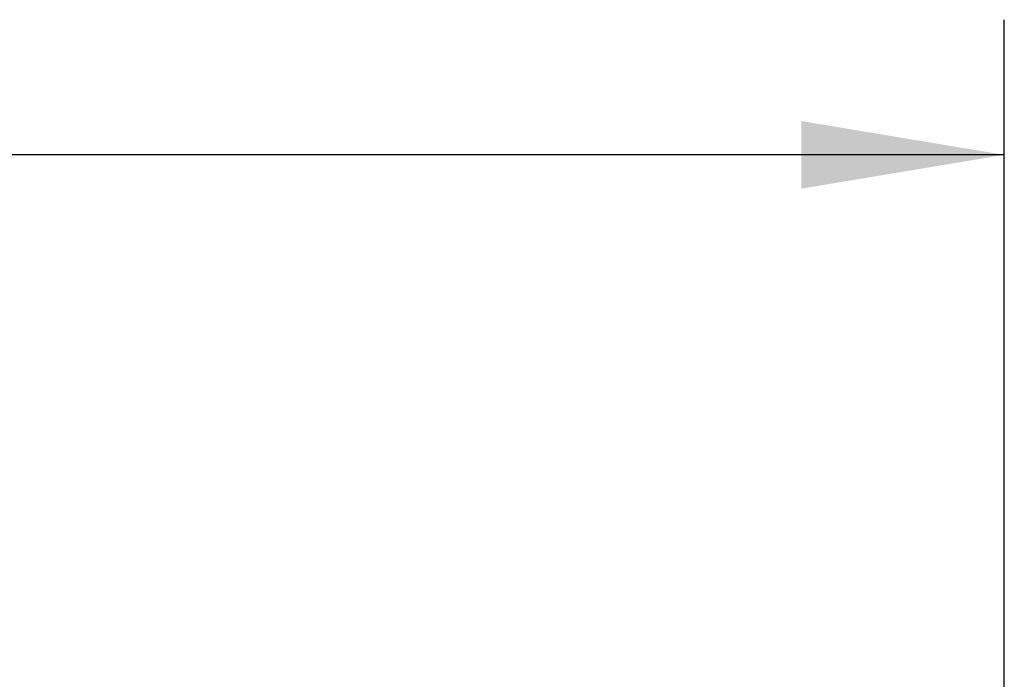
# Model space of a CAD drawing. Header units: inches. Extents: x 0 to 22, y 0 to 17.
# Tile 20 of 106: x 9.9 to 10.8, y 7.4 to 8. Entities that reach past the tile are written whole.
import ezdxf

# ---------------------------------------------------------------- set-up
doc = ezdxf.new("R2010")
doc.units = ezdxf.units.IN
doc.header["$LTSCALE"] = 1.21
doc.header["$MEASUREMENT"] = 0
doc.layers.get('0').update_dxf_attribs({"linetype": 'CONTINUOUS'})
doc.styles.get("Standard").update_dxf_attribs({"font": 'txt', "width": 0.95})
doc.dimstyles.new('DIMSTYLE_1', dxfattribs={"dimtxt": 0.125, "dimasz": 0.1875, "dimexe": 0.125, "dimexo": 0.0625, "dimgap": 0.0625, "dimtad": 0, "dimtih": 1, "dimtoh": 1, "dimdec": 3, "dimzin": 4, "dimdsep": 46, "dimtxsty": 'STANDARD', "dimblk": '_FILLED', "dimblk1": '_FILLED', "dimblk2": '_FILLED', "dimcen": 0.09, "dimadec": 3, "dimazin": 1, "dimtp": 0.001, "dimtm": 0.001, "dimtfac": 1, "dimtdec": 3, "dimtofl": 0, "dimtmove": 0, "dimatfit": 3, "dimldrblk": '_FILLED', "dimfxl": 1, "dimtolj": 1, "dimtzin": 4, "dimarcsym": 0})

# ---------------------------------------------------------------- blocks, each defined once
blk = doc.blocks.new('_FILLED')
at = {"color": 0, "linetype": 'BYBLOCK'}
blk.add_solid([(0, 0), (-1, 0.1667), (-1, -0.1667)], dxfattribs=at)
blk = doc.blocks.new('*D6')
at = {"color": 2, "linetype": 'CONTINUOUS'}
for p, q in [((7.0868, 7.28642), (7.0868, 8.01892)), ((10.7738, 7.28642), (10.7738, 8.01892)), ((7.0868, 7.89392), (8.0928, 7.89392)), ((10.7738, 7.89392), (9.7678, 7.89392))]:
    blk.add_line(p, q, dxfattribs=at)
at = {"color": 2, "linetype": 'CONTINUOUS', "xscale": 0.1875, "yscale": 0.1875, "zscale": 0.1875, "rotation": 180}
blk.add_blockref('_FILLED', (7.0868, 7.89392), dxfattribs=at)
at = {"color": 2, "linetype": 'CONTINUOUS', "xscale": 0.1875, "yscale": 0.1875, "zscale": 0.1875}
blk.add_blockref('_FILLED', (10.7738, 7.89392), dxfattribs=at)
at = {"color": 2, "linetype": 'CONTINUOUS', "insert": (8.9303, 7.95642), "char_height": 0.125, "width": 1.55, "attachment_point": 2, "line_spacing_factor": 0.9}
blk.add_mtext('3.687{\\ftxt.shx;\\W1.000000;\\H0.125000; }[93.65]', dxfattribs=at)

msp = doc.modelspace()

# ---------------------------------------------------------------- dimensions: what is measured, and where the dimension line sits
at = {"color": 2, "linetype": 'CONTINUOUS'}
dim = msp.add_linear_dim(base=(10.7738, 7.89392), p1=(7.0868, 7.22392), p2=(10.7738, 7.22392), dimstyle='DIMSTYLE_1', dxfattribs=at)
dim.commit()
dim.dimension.update_dxf_attribs({"geometry": '*D6', "text_midpoint": (8.9303, 7.89392), "dimtype": 160})

doc.saveas('drawing.dxf')
